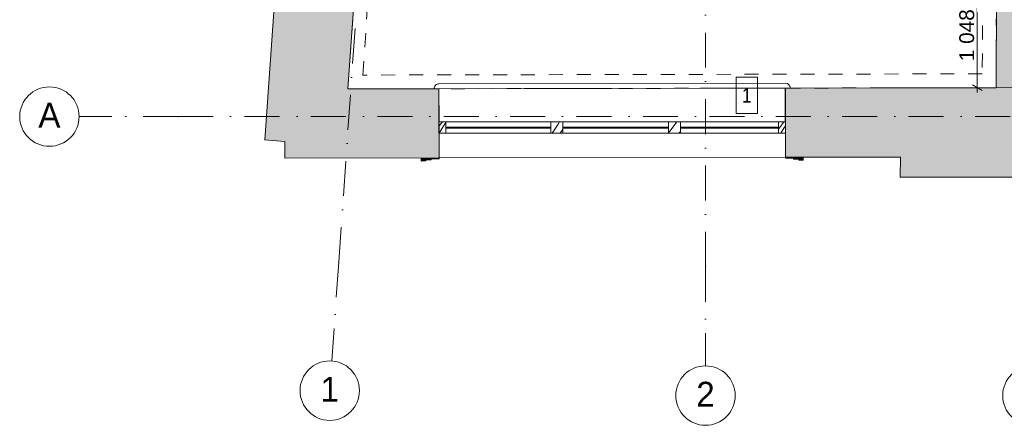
# Model space of a CAD drawing. Header units: millimetres. Extents: x -2532 to 181134, y -4151 to 53885.
# Tile 1 of 165: x -2532 to 7408, y -2072 to 2023. Entities that reach past the tile are written whole.
import ezdxf
from ezdxf.enums import TextEntityAlignment as Align

# ---------------------------------------------------------------- set-up
doc = ezdxf.new("R2010")
doc.units = ezdxf.units.MM
doc.header["$MEASUREMENT"] = 0
doc.linetypes.add('Dot & Dashed', pattern=[670.277762, 352.777767, -176.388884, 0, -141.111112])
doc.linetypes.add('Small Dashed', pattern=[282.222222, 141.111111, -141.111111])
for name, color, linetype in [('AR - Seinad SS.ol', 7, 'Continuous'), ('AR - Seinad VS', 7, 'Continuous'), ('AR - Teljed', 7, 'Continuous'), ('AR - Vahelaed', 7, 'Continuous'), ('New_AR - Talad', 7, 'Continuous'), ('SA - aknalaud', 7, 'Continuous'), ('SA - ripplaed', 7, 'Continuous')]:
    doc.layers.add(name, color=color, linetype=linetype)
for name, color, linetype, lineweight in [('AR - Seinad SS.ol_Pen_No__221', 252, 'Continuous', 13), ('AR - Seinad VS_Pen_No__103', 7, 'Continuous', 5), ('AR - Seinad VS_Pen_No__201', 7, 'Continuous', 15), ('AR - Seinad VS_Pen_No__221', 252, 'Continuous', 13), ('AR - Teljed_Pen_No__4', 8, 'Continuous', 13), ('AR - Vahelaed_Pen_No__221', 252, 'Continuous', 13), ('Märkused - Muinsuskaitselised väärtused_Pen_No__20', 1, 'Continuous', 13), ('New_AR - Talad_Pen_No__207', 5, 'Continuous', 13), ('SA - aknalaud_Pen_No__221', 252, 'Continuous', 13), ('SA - ripplaed_Pen_No__211', 214, 'Continuous', 15)]:
    doc.layers.add(name, color=color, linetype=linetype, lineweight=lineweight)
doc.styles.add('GENERATED_STYLE_1', font='txt')
doc.styles.add('GENERATED_STYLE_3', font='txt')
doc.styles.add('GENERATED_STYLE_4', font='txt')
doc.dimstyles.new('GENERATED_STYLE__6', dxfattribs={"dimtxt": 150, "dimasz": 76, "dimexe": 0.18, "dimexo": 0.0625, "dimgap": 0.09, "dimtad": 1, "dimdec": 0, "dimzin": 0, "dimdsep": 46, "dimtxsty": 'GENERATED_STYLE_3', "dimblk": 'ARROWHEAD_2', "dimblk1": 'ARROWHEAD_2', "dimblk2": 'ARROWHEAD_2', "dimcen": 0.09, "dimse1": 1, "dimse2": 1, "dimclrd": 256, "dimclre": 256, "dimclrt": 256, "dimadec": 0, "dimazin": 0, "dimtfac": 1, "dimtdec": 4, "dimtmove": 0, "dimatfit": 3, "dimfxl": 0, "dimtolj": 1, "dimtzin": 0, "dimarcsym": 0})

# ---------------------------------------------------------------- blocks, each defined once
blk = doc.blocks.new('Wall_8_1', base_point=(146.2, 624))
at = {"layer": 'AR - Seinad VS_Pen_No__221', "linetype": 'Continuous'}
for points in [[(780.9, 1324), (-58.9, 809.2), (146.2, 794.3), (146.2, 624), (1702.4, 627), (1701.1, 1325.8)], [(5197.1, 1332.7), (5198.4, 633.8), (6360.5, 636), (6356.3, 432.5), (8200, 432.5), (8200, 1157.7), (7895, 1157.2), (7895.1, 1338.1), (7317.6, 1336.9)]]:
    blk.add_hatch(color=256, dxfattribs=at).paths.add_polyline_path(points)
at = {"layer": 'AR - Seinad VS_Pen_No__201', "linetype": 'Continuous'}
for p, q in [((5197.1, 1332.7), (1701.1, 1325.8)), ((1702.4, 627), (5198.4, 633.8))]:
    blk.add_line(p, q, dxfattribs=at)
at = {"layer": 'AR - Seinad VS_Pen_No__221', "linetype": 'Continuous'}
for p, q in [((1702.4, 627), (1701.1, 1325.8)), ((5197.1, 1332.7), (5198.4, 633.8))]:
    blk.add_line(p, q, dxfattribs=at)
at = {"layer": 'AR - Seinad VS_Pen_No__221', "linetype": 'Continuous', "flags": 128}
for points in [[(1701.1, 1325.8), (780.9, 1324)], [(7317.6, 1336.9), (5197.1, 1332.7)], [(7325, 1336.9), (7317.6, 1336.9)], [(-57.3, 810.2), (-58.9, 809.2)], [(-58.9, 809.2), (146.2, 794.3)], [(146.2, 794.3), (146.2, 624)], [(146.2, 624), (1702.4, 627)], [(5198.4, 633.8), (6360.5, 636)], [(6360.5, 636), (6356.3, 432.5)], [(6356.3, 432.5), (8200, 432.5)]]:
    blk.add_lwpolyline(points, dxfattribs=at)
blk = doc.blocks.new('Slab_5_1', base_point=(1193.5, 7176.6))
at = {"layer": 'AR - Vahelaed_Pen_No__221', "linetype": 'Continuous', "flags": 128}
blk.add_lwpolyline([(1588.2, 14266.2), (1552.7, 13646.2), (1445.7, 10154.3), (1213.7, 7747.2), (1193.5, 7176.6), (780.9, 1324), (7895.1, 1338.1), (7895, 1157.2), (14496.6, 1161.6), (14499.3, 1053.3), (14919.2, 1052.8), (14918.4, 353.6), (18015.7, 358)], dxfattribs=at)
blk = doc.blocks.new('Slab_25_1', base_point=(1701.3, 991))
at = {"layer": 'SA - aknalaud_Pen_No__221', "linetype": 'Continuous', "flags": 128}
blk.add_lwpolyline([(1701.3, 991), (1701.1, 1325.8), (1651.2, 1325.7, -0.414258), (1701.1, 1375.8), (5198.4, 1381.3, -0.412924), (5248.3, 1331.4), (5198.4, 1331.3), (5198.3, 990.5)], format="xyb", close=True, dxfattribs=at)
blk = doc.blocks.new('Wall_18_1', base_point=(7895.1, 1338.1))
at = {"layer": 'AR - Seinad SS.ol_Pen_No__221', "linetype": 'Continuous'}
blk.add_hatch(color=256, dxfattribs=at).paths.add_polyline_path([(7325, 1336.9), (7895.1, 1338.1), (7898.7, 2287.5), (7328.7, 2289.7)])
at = {"layer": 'AR - Seinad SS.ol_Pen_No__221', "linetype": 'Continuous', "flags": 128}
blk.add_lwpolyline([(7328.7, 2289.7), (7325, 1336.9)], dxfattribs=at)
at = {"layer": 'AR - Seinad VS_Pen_No__201', "linetype": 'Continuous'}
for p, q in [((5197.1, 1332.7), (1701.1, 1325.8)), ((1702.4, 627), (5198.4, 633.8))]:
    blk.add_line(p, q, dxfattribs=at)
blk = doc.blocks.new('Wall_105_1', base_point=(435.7, 7802.9))
at = {"layer": 'AR - Seinad VS_Pen_No__221', "linetype": 'Continuous'}
blk.add_hatch(color=256, dxfattribs=at).paths.add_polyline_path([(435.7, 7802.9), (-57.3, 810.2), (780.9, 1324), (1233.7, 7746.7)])
at = {"layer": 'AR - Seinad VS_Pen_No__201', "linetype": 'Continuous'}
for p, q in [((5197.1, 1332.7), (1701.1, 1325.8)), ((1702.4, 627), (5198.4, 633.8))]:
    blk.add_line(p, q, dxfattribs=at)
at = {"layer": 'AR - Seinad VS_Pen_No__221', "linetype": 'Continuous', "flags": 128}
for points in [[(435.7, 7802.9), (-57.3, 810.2)], [(780.9, 1324), (1193.5, 7176.6)]]:
    blk.add_lwpolyline(points, dxfattribs=at)
blk = doc.blocks.new('Morph_11_1')
at = {"layer": 'AR - Seinad VS_Pen_No__221', "linetype": 'Continuous'}
for points in [[(1702.4, 617), (1702.4, 627), (1622.4, 626.8), (1622.4, 616.8)], [(5198.4, 623.8), (5278.4, 623.9), (5278.4, 633.9), (5198.4, 633.8)]]:
    blk.add_hatch(color=256, dxfattribs=at).paths.add_polyline_path(points)
for p, q in [((1702.4, 627), (1622.4, 626.8)), ((1622.4, 626.8), (1622.4, 616.8)), ((1702.4, 617), (1622.4, 616.8)), ((1702.4, 627), (1702.4, 617)), ((5278.4, 633.9), (5198.4, 633.8)), ((5198.4, 633.8), (5198.4, 623.8)), ((5278.4, 623.9), (5198.4, 623.8)), ((5278.4, 633.9), (5278.4, 623.9))]:
    blk.add_line(p, q, dxfattribs=at)
blk = doc.blocks.new('Morph_12_1')
at = {"layer": 'AR - Seinad VS_Pen_No__221', "linetype": 'Continuous'}
for points in [[(1622.4, 606.8), (1622.4, 626.8), (1567.4, 626.7), (1567.4, 606.7)], [(5278.4, 613.9), (5333.4, 614), (5333.4, 634), (5278.4, 633.9)]]:
    blk.add_hatch(color=256, dxfattribs=at).paths.add_polyline_path(points)
for p, q in [((1622.4, 626.8), (1567.4, 626.7)), ((1567.4, 626.7), (1567.4, 606.7)), ((1622.4, 606.8), (1567.4, 606.7)), ((1622.4, 626.8), (1622.4, 606.8)), ((5333.4, 634), (5278.4, 633.9)), ((5278.4, 633.9), (5278.4, 613.9)), ((5333.4, 614), (5278.4, 613.9)), ((5333.4, 634), (5333.4, 614))]:
    blk.add_line(p, q, dxfattribs=at)
blk = doc.blocks.new('Morph_13_1')
at = {"layer": 'AR - Seinad VS_Pen_No__221', "linetype": 'Continuous'}
for points in [[(1522.4, 596.6), (1567.4, 596.7), (1567.4, 626.7), (1522.4, 626.6)], [(5333.5, 604), (5378.5, 604.1), (5378.4, 634.1), (5333.4, 634)]]:
    blk.add_hatch(color=256, dxfattribs=at).paths.add_polyline_path(points)
for p, q in [((1567.4, 626.7), (1522.4, 626.6)), ((1522.4, 626.6), (1522.4, 596.6)), ((1567.4, 596.7), (1522.4, 596.6)), ((1567.4, 626.7), (1567.4, 596.7)), ((5378.4, 634.1), (5333.4, 634)), ((5333.4, 634), (5333.5, 604)), ((5378.5, 604.1), (5333.5, 604)), ((5378.4, 634.1), (5378.5, 604.1))]:
    blk.add_line(p, q, dxfattribs=at)
blk = doc.blocks.new('Standard grid marker')
at = {"layer": 'AR - Teljed_Pen_No__4', "linetype": 'Dot & Dashed'}
for q in [(0, 0), (44867.9, 0)]:
    blk.add_line((1000, 0), q, dxfattribs=at)
at = {"layer": 'AR - Teljed_Pen_No__4', "linetype": 'Continuous'}
blk.add_circle((-300, 0), 300, dxfattribs=at)
at = {"layer": 'AR - Teljed_Pen_No__4', "linetype": 'Dot & Dashed'}
blk.add_point((1000, 0), dxfattribs=at)
blk.add_point((1000, 0), dxfattribs=at)
at = {"layer": 'AR - Teljed_Pen_No__4', "style": 'GENERATED_STYLE_1'}
for tag, p in [('AC_MarkerText_1_0', (-300, 14.3)), ('AC_MarkerText_1_1', (46167.9, 14.3))]:
    blk.add_attdef(tag, text='', height=250, dxfattribs=at).set_placement(p, align=Align.MIDDLE_CENTER)
blk = doc.blocks.new('Standard grid marker_4')
at = {"layer": 'AR - Teljed_Pen_No__4', "linetype": 'Dot & Dashed'}
for q in [(0, 0), (22737.6, 0)]:
    blk.add_line((1000, 0), q, dxfattribs=at)
at = {"layer": 'AR - Teljed_Pen_No__4', "linetype": 'Continuous'}
blk.add_circle((-300, 0), 300, dxfattribs=at)
at = {"layer": 'AR - Teljed_Pen_No__4', "linetype": 'Dot & Dashed'}
blk.add_point((1000, 0), dxfattribs=at)
blk.add_point((1000, 0), dxfattribs=at)
at = {"layer": 'AR - Teljed_Pen_No__4', "style": 'GENERATED_STYLE_1'}
blk.add_attdef('AC_MarkerText_1', text='', height=250, rotation=274, dxfattribs=at).set_placement((-300, 14.3), align=Align.MIDDLE_CENTER)
blk = doc.blocks.new('Standard grid marker_5')
at = {"layer": 'AR - Teljed_Pen_No__4', "linetype": 'Dot & Dashed'}
for q in [(22784, 0), (0, 0)]:
    blk.add_line((1000, 0), q, dxfattribs=at)
at = {"layer": 'AR - Teljed_Pen_No__4', "linetype": 'Continuous'}
blk.add_circle((-300, 0), 300, dxfattribs=at)
at = {"layer": 'AR - Teljed_Pen_No__4', "linetype": 'Dot & Dashed'}
blk.add_point((1000, 0), dxfattribs=at)
blk.add_point((1000, 0), dxfattribs=at)
at = {"layer": 'AR - Teljed_Pen_No__4', "style": 'GENERATED_STYLE_1'}
blk.add_attdef('AC_MarkerText_1', text='', height=250, rotation=270, dxfattribs=at).set_placement((-300, 12.1), align=Align.MIDDLE_CENTER)
blk = doc.blocks.new('Beam_198_1', base_point=(7347.6, 7184.7))
at = {"layer": 'New_AR - Talad_Pen_No__207', "linetype": 'Small Dashed'}
for p, q in [((7347.6, 7184.7), (7325, 1336.9)), ((7207.1, 7044.5), (7185.6, 1476.7))]:
    blk.add_line(p, q, dxfattribs=at)
blk = doc.blocks.new('Beam_199_1', base_point=(7325, 1336.9))
at = {"layer": 'New_AR - Talad_Pen_No__207', "linetype": 'Small Dashed'}
for p, q in [((7185.6, 1476.7), (931.2, 1464.3)), ((7325, 1336.9), (780.9, 1324))]:
    blk.add_line(p, q, dxfattribs=at)
blk = doc.blocks.new('Beam_200_1', base_point=(780.9, 1324))
at = {"layer": 'New_AR - Talad_Pen_No__207', "linetype": 'Small Dashed'}
for p, q in [((780.9, 1324), (1193.5, 7176.6)), ((931.2, 1464.3), (1324, 7036.8))]:
    blk.add_line(p, q, dxfattribs=at)
blk = doc.blocks.new('*D2209')
at = {"layer": 'SA - ripplaed_Pen_No__211', "linetype": 'Continuous'}
for p, q in [((7085.4, 2413.6), (7185.4, 2355.8)), ((7210.4, 2384.7), (7060.4, 2384.7)), ((7135.4, 1336.9), (7135.4, 2384.7)), ((7210.4, 1336.9), (7060.4, 1336.9)), ((7085.4, 1365.8), (7185.4, 1308.1)), ((7135.4, 1288), (7135.4, 1336.9))]:
    blk.add_line(p, q, dxfattribs=at)
at = {"layer": 'SA - ripplaed_Pen_No__211', "insert": (7105.4, 1604.4), "char_height": 150, "attachment_point": 7, "rotation": 90, "style": 'GENERATED_STYLE_3'}
blk.add_mtext('\\A1;{\\pql;\\fArial|b0|i0|c0|p34;1\xa0048}', dxfattribs=at)
blk = doc.blocks.new('ARROWHEAD_2')
at = {"linetype": 'Continuous'}
for p, q in [((0, 0), (-1, 0)), ((-0.38, -0.66), (0.38, 0.66))]:
    blk.add_line(p, q, dxfattribs=at)
blk = doc.blocks.new('*X2797')
at = {"layer": 'AR - Seinad VS_Pen_No__103', "linetype": 'Continuous'}
for p, q in [((5128.4, 916.7), (5167.7, 970.3)), ((5150.5, 877), (5182.5, 927)), ((5167.7, 970.3), (5180.2, 987.8)), ((5180.2, 987.8), (5182.1, 990.5)), ((5182.5, 927), (5198.4, 951.4))]:
    blk.add_line(p, q, dxfattribs=at)
blk = doc.blocks.new('*X2798')
at = {"layer": 'AR - Seinad VS_Pen_No__103', "linetype": 'Continuous'}
for p, q in [((4018.4, 880), (4033.9, 900.9)), ((4033.9, 900.9), (4101.9, 990.5)), ((4122.9, 877), (4138.4, 895.9))]:
    blk.add_line(p, q, dxfattribs=at)
blk = doc.blocks.new('*X2799')
at = {"layer": 'AR - Seinad VS_Pen_No__103', "linetype": 'Continuous'}
for p, q in [((2842.3, 877), (2902.8, 968.2)), ((2902.8, 968.2), (2917.9, 990.5)), ((2924.8, 877), (2951.1, 916.4))]:
    blk.add_line(p, q, dxfattribs=at)
blk = doc.blocks.new('*X2800')
at = {"layer": 'AR - Seinad VS_Pen_No__103', "linetype": 'Continuous'}
for p, q in [((1701.1, 945.6), (1719.2, 970.3)), ((1702.1, 877), (1734.1, 927)), ((1719.2, 970.3), (1731.8, 987.8)), ((1731.8, 987.8), (1733.6, 990.5)), ((1734.1, 927), (1771.1, 983.8))]:
    blk.add_line(p, q, dxfattribs=at)
blk = doc.blocks.new('Morph_99_1')
at = {"layer": 'AR - Seinad VS_Pen_No__201', "linetype": 'Continuous'}
for p, q in [((1771.1, 990.5), (1701.1, 990.5)), ((1701.1, 990.5), (1701.1, 877)), ((1771.1, 990.5), (1771.1, 877)), ((2951.1, 990.5), (2831.1, 990.5)), ((2831.1, 990.5), (2831.1, 877)), ((2951.1, 990.5), (2951.1, 877)), ((4138.4, 990.5), (4018.4, 990.5)), ((4018.4, 990.5), (4018.4, 877)), ((4138.4, 990.5), (4138.4, 877)), ((5128.4, 990.5), (5128.4, 877)), ((5198.4, 990.5), (5128.4, 990.5)), ((5198.4, 990.5), (5198.4, 877)), ((1771.1, 877), (1701.1, 877)), ((2951.1, 877), (2831.1, 877)), ((4138.4, 877), (4018.4, 877)), ((5198.4, 877), (5128.4, 877))]:
    blk.add_line(p, q, dxfattribs=at)
at = {"layer": 'AR - Seinad VS_Pen_No__201', "linetype": 'Continuous', "flags": 128}
for points in [[(1771.1, 990.5), (2831.1, 990.5)], [(2951.1, 990.5), (4018.4, 990.5)], [(4138.4, 990.5), (5128.4, 990.5)], [(1771.1, 877), (2831.1, 877)], [(2951.1, 877), (4018.4, 877)], [(4138.4, 877), (5128.4, 877)]]:
    blk.add_lwpolyline(points, dxfattribs=at)
at = {"layer": 'AR - Seinad VS', "linetype": 'Continuous'}
for name in ['*X2800', '*X2799', '*X2798', '*X2797']:
    blk.add_blockref(name, (0, 0), dxfattribs=at)
blk = doc.blocks.new('*X2802')
at = {"layer": 'AR - Seinad VS_Pen_No__103', "linetype": 'Continuous'}
for p, q in [((2021.5, 938.5), (2014.8, 928.5)), ((2199.3, 938.5), (2192.6, 928.5))]:
    blk.add_line(p, q, dxfattribs=at)
blk = doc.blocks.new('Morph_100_1')
at = {"layer": 'AR - Seinad VS_Pen_No__201', "linetype": 'Continuous'}
for p, q in [((2831.1, 938.5), (1771.1, 938.5)), ((1771.1, 938.5), (1771.1, 928.5)), ((2831.1, 928.5), (1771.1, 928.5)), ((2831.1, 938.5), (2831.1, 928.5))]:
    blk.add_line(p, q, dxfattribs=at)
at = {"layer": 'AR - Seinad VS', "linetype": 'Continuous'}
blk.add_blockref('*X2802', (0, 0), dxfattribs=at)
blk = doc.blocks.new('*X2816')
at = {"layer": 'AR - Seinad VS_Pen_No__103', "linetype": 'Continuous'}
for p, q in [((3291.5, 938.5), (3284.8, 928.5)), ((3469.2, 938.5), (3462.5, 928.5))]:
    blk.add_line(p, q, dxfattribs=at)
blk = doc.blocks.new('Morph_113_1')
at = {"layer": 'AR - Seinad VS_Pen_No__201', "linetype": 'Continuous'}
for p, q in [((4018.4, 938.5), (2951.1, 938.5)), ((2951.1, 938.5), (2951.1, 928.5)), ((4018.4, 928.5), (2951.1, 928.5)), ((4018.4, 938.5), (4018.4, 928.5))]:
    blk.add_line(p, q, dxfattribs=at)
at = {"layer": 'AR - Seinad VS', "linetype": 'Continuous'}
blk.add_blockref('*X2816', (0, 0), dxfattribs=at)
blk = doc.blocks.new('*X2818')
at = {"layer": 'AR - Seinad VS_Pen_No__103', "linetype": 'Continuous'}
for p, q in [((4561.4, 938.5), (4554.7, 928.5)), ((4739.2, 938.5), (4732.4, 928.5))]:
    blk.add_line(p, q, dxfattribs=at)
blk = doc.blocks.new('Morph_114_1')
at = {"layer": 'AR - Seinad VS_Pen_No__201', "linetype": 'Continuous'}
for p, q in [((5128.4, 938.5), (4138.4, 938.5)), ((4138.4, 938.5), (4138.4, 928.5)), ((5128.4, 928.5), (4138.4, 928.5)), ((5128.4, 938.5), (5128.4, 928.5))]:
    blk.add_line(p, q, dxfattribs=at)
at = {"layer": 'AR - Seinad VS', "linetype": 'Continuous'}
blk.add_blockref('*X2818', (0, 0), dxfattribs=at)

msp = doc.modelspace()

# ---------------------------------------------------------------- linework, layer by layer
at = {"layer": 'Märkused - Muinsuskaitselised väärtused_Pen_No__20', "linetype": 'Continuous', "flags": 128}
msp.add_lwpolyline([(4701.5, 1443), (4917.5, 1443), (4917.5, 1076), (4701.5, 1076)], close=True, dxfattribs=at)

# ---------------------------------------------------------------- block references
at = {"layer": 'AR - Seinad SS.ol'}
msp.add_blockref('Wall_18_1', (7895.1, 1338.1), dxfattribs=at)
at = {"layer": 'AR - Seinad VS'}
for name, p in [('Wall_105_1', (435.7, 7802.9)), ('Wall_8_1', (146.2, 624))]:
    msp.add_blockref(name, p, dxfattribs=at)
at = {"layer": 'AR - Seinad VS', "linetype": 'Continuous'}
for name in ['Morph_99_1', 'Morph_100_1', 'Morph_113_1', 'Morph_114_1', 'Morph_13_1', 'Morph_12_1', 'Morph_11_1']:
    msp.add_blockref(name, (0, 0), dxfattribs=at)
at = {"layer": 'AR - Teljed', "linetype": 'Continuous'}
ref = msp.add_blockref('Standard grid marker_4', (619, -1422.4), dxfattribs=dict(at, zscale=1000, rotation=86))
ref.add_attrib('AC_MarkerText_1', '1', dxfattribs={"layer": 'AR - Teljed_Pen_No__4', "color": 8, "height": 250, "rotation": 360, "style": 'GENERATED_STYLE_1'}).set_placement((598, -1707.4), align=Align.MIDDLE_CENTER)
ref = msp.add_blockref('Standard grid marker_5', (4391.5, -1471.7), dxfattribs=dict(at, zscale=1000, rotation=90))
ref.add_attrib('AC_MarkerText_1', '2', dxfattribs={"layer": 'AR - Teljed_Pen_No__4', "color": 8, "height": 250, "rotation": 360, "style": 'GENERATED_STYLE_1'}).set_placement((4391.5, -1757.4), align=Align.MIDDLE_CENTER)
at = {"layer": 'AR - Teljed', "linetype": 'Continuous', "zscale": 1000, "rotation": 90}
msp.add_blockref('Standard grid marker_5', (7691.5, -1471.7), dxfattribs=at)
at = {"layer": 'AR - Teljed', "linetype": 'Continuous'}
ref = msp.add_blockref('Standard grid marker', (-1931.8, 1044.8), dxfattribs=dict(at, zscale=1000))
ref.add_attrib('AC_MarkerText_1', 'A', dxfattribs={"layer": 'AR - Teljed_Pen_No__4', "color": 8, "height": 250, "style": 'GENERATED_STYLE_1'}).set_placement((-2231.8, 1059.1), align=Align.MIDDLE_CENTER)
at = {"layer": 'AR - Vahelaed', "linetype": 'Continuous'}
msp.add_blockref('Slab_5_1', (1193.5, 7176.6), dxfattribs=at)
at = {"layer": 'New_AR - Talad'}
for name, p in [('Beam_200_1', (780.9, 1324)), ('Beam_198_1', (7347.6, 7184.7)), ('Beam_199_1', (7325, 1336.9))]:
    msp.add_blockref(name, p, dxfattribs=at)
at = {"layer": 'SA - aknalaud', "linetype": 'Continuous'}
msp.add_blockref('Slab_25_1', (1701.3, 991), dxfattribs=at)

# ---------------------------------------------------------------- texts
at = {"layer": 'Märkused - Muinsuskaitselised väärtused_Pen_No__20', "linetype": 'Continuous', "insert": (4809.5, 1184.5), "char_height": 150, "attachment_point": 8, "style": 'GENERATED_STYLE_4'}
msp.add_mtext('\\A1;{\\pqc;\\fArial Narrow|b0|i0|c0|p34;1}', dxfattribs=at)

# ---------------------------------------------------------------- dimensions: what is measured, and where the dimension line sits
at = {"layer": 'SA - ripplaed', "linetype": 'Continuous'}
dim = msp.add_linear_dim(base=(7135.4, 2384.7), p1=(7325, 1336.9), p2=(6392.4, 2384.7), angle=90, dimstyle='GENERATED_STYLE__6', dxfattribs=at)
dim.commit()
dim.dimension.update_dxf_attribs({"geometry": '*D2209', "text_midpoint": (7030.4, 1868.4), "dimtype": 160, "text_rotation": 90})

doc.saveas('drawing.dxf')
